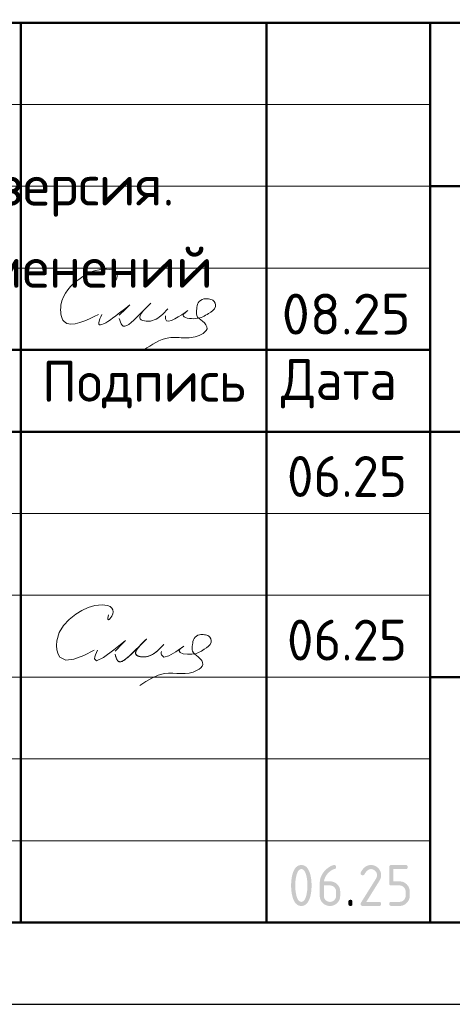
# Model space of a CAD drawing. Header units: millimetres. Extents: x 0 to 50400, y 0 to 35640.
# Tile 12 of 21: x 32391 to 35561, y 0 to 7222. Entities that reach past the tile are written whole.
import ezdxf

# ---------------------------------------------------------------- set-up
doc = ezdxf.new("R2010")
doc.units = ezdxf.units.MM
doc.layers.add('Standard', color=7, linetype='Continuous', lineweight=25)
doc.styles.add('ISOCPEUR', font='txt')

msp = doc.modelspace()

# ---------------------------------------------------------------- hatches: boundary and pattern name
at = {"layer": 'Standard', "linetype": 'Continuous', "lineweight": 25, "transparency": 33554687}
h = msp.add_hatch(color=7, dxfattribs=at)
h.paths.add_polyline_path([(34499.8, 871.5), (34499.8, 880.9), (34499.3, 889.9), (34498.8, 899), (34497.8, 907.7), (34496.8, 916.5), (34495.3, 925), (34493.9, 933.5), (34491.9, 941.7), (34490.4, 948), (34488.7, 953.4), (34487, 958.8), (34485.1, 963.5), (34483.2, 968.2), (34481.1, 972.1), (34479, 975.9), (34476.7, 979), (34474.4, 982.2), (34471.8, 984.5), (34469.3, 986.8), (34466.6, 988.4), (34463.9, 989.9), (34461, 990.7), (34458.1, 991.5), (34455, 991.5), (34451.9, 991.5), (34449, 990.7), (34446.1, 989.9), (34443.4, 988.4), (34440.8, 986.8), (34438.3, 984.5), (34435.8, 982.1), (34433.5, 979), (34431.2, 975.9), (34429.1, 972), (34427, 968.1), (34425.1, 963.4), (34423.2, 958.7), (34421.5, 953.2), (34419.8, 947.8), (34418.3, 941.5), (34416.3, 933.1), (34414.8, 924.5), (34413.2, 916), (34412.2, 907.2), (34411.2, 898.5), (34410.7, 889.5), (34410.2, 880.6), (34410.2, 871.5), (34410.2, 862.3), (34410.7, 853.3), (34411.2, 844.3), (34412.2, 835.5), (34413.2, 826.7), (34414.6, 818.2), (34416.1, 809.6), (34418.1, 801.3), (34419.6, 795.1), (34421.3, 789.7), (34423, 784.2), (34424.9, 779.6), (34426.8, 774.9), (34428.9, 771), (34431, 767.1), (34433.3, 764), (34435.6, 760.9), (34438.1, 758.6), (34440.6, 756.3), (34443.3, 754.7), (34446.1, 753.2), (34449, 752.4), (34451.9, 751.6), (34455, 751.6), (34458.1, 751.6), (34461, 752.4), (34463.9, 753.2), (34466.6, 754.7), (34469.3, 756.3), (34471.8, 758.6), (34474.4, 760.9), (34476.7, 764), (34479, 767.1), (34481.1, 771), (34483.2, 774.9), (34485.1, 779.6), (34487, 784.2), (34488.7, 789.7), (34490.4, 795.1), (34491.9, 801.3), (34493.9, 809.6), (34495.3, 818.2), (34496.8, 826.7), (34497.8, 835.5), (34498.8, 844.3), (34499.3, 853.3), (34499.8, 862.3)])
h.paths.add_polyline_path([(34529.9, 871.5), (34529.9, 864.8), (34529.6, 858.4), (34529.4, 851.9), (34529, 845.6), (34528.6, 839.4), (34528, 833.4), (34527.4, 827.3), (34526.6, 821.5), (34525.7, 815.7), (34524.7, 810.2), (34523.7, 804.6), (34522.4, 799.3), (34521.2, 793.9), (34519.8, 788.8), (34518.3, 783.7), (34516.7, 778.8), (34514.3, 771.7), (34511.5, 765.4), (34508.7, 759.1), (34505.6, 753.8), (34502.5, 748.4), (34499, 743.9), (34495.5, 739.4), (34491.6, 735.9), (34487.8, 732.3), (34483.5, 729.6), (34479.3, 726.9), (34474.7, 725.1), (34470.2, 723.3), (34465.2, 722.4), (34460.3, 721.5), (34455, 721.5), (34449.7, 721.5), (34444.7, 722.4), (34439.8, 723.3), (34435.2, 725.1), (34430.6, 726.9), (34426.4, 729.6), (34422.2, 732.2), (34418.4, 735.8), (34414.5, 739.4), (34411, 743.8), (34407.5, 748.3), (34404.4, 753.6), (34401.2, 759), (34398.5, 765.2), (34395.7, 771.5), (34393.3, 778.6), (34391.6, 783.5), (34390.2, 788.6), (34388.8, 793.7), (34387.5, 799.1), (34386.3, 804.4), (34385.3, 810), (34384.2, 815.6), (34383.4, 821.4), (34382.6, 827.2), (34382, 833.2), (34381.4, 839.3), (34380.9, 845.5), (34380.5, 851.8), (34380.3, 858.3), (34380.1, 864.8), (34380.1, 871.5), (34380.1, 878.3), (34380.3, 884.8), (34380.5, 891.3), (34380.9, 897.6), (34381.4, 903.8), (34382, 909.9), (34382.6, 915.9), (34383.4, 921.7), (34384.2, 927.5), (34385.3, 933.1), (34386.3, 938.7), (34387.5, 944), (34388.8, 949.4), (34390.2, 954.5), (34391.6, 959.6), (34393.3, 964.5), (34395.7, 971.6), (34398.5, 977.9), (34401.2, 984.1), (34404.4, 989.5), (34407.5, 994.8), (34411, 999.3), (34414.5, 1003.7), (34418.4, 1007.3), (34422.2, 1010.9), (34426.4, 1013.5), (34430.6, 1016.2), (34435.2, 1018), (34439.8, 1019.8), (34444.7, 1020.7), (34449.7, 1021.5), (34455, 1021.5), (34460.3, 1021.5), (34465.2, 1020.6), (34470.2, 1019.8), (34474.7, 1018), (34479.3, 1016.2), (34483.5, 1013.5), (34487.8, 1010.8), (34491.6, 1007.2), (34495.5, 1003.6), (34499, 999.2), (34502.5, 994.7), (34505.6, 989.3), (34508.7, 984), (34511.5, 977.7), (34514.3, 971.4), (34516.7, 964.3), (34518.3, 959.4), (34519.8, 954.3), (34521.2, 949.2), (34522.4, 943.8), (34523.7, 938.5), (34524.7, 932.9), (34525.7, 927.3), (34526.6, 921.5), (34527.4, 915.7), (34528, 909.7), (34528.6, 903.7), (34529, 897.4), (34529.4, 891.2), (34529.6, 884.7), (34529.9, 878.3)], flags=16)
h = msp.add_hatch(color=7, dxfattribs=at)
h.paths.add_polyline_path([(34620, 871.5), (34620, 796.6), (34620, 791.9), (34620.8, 787.5), (34621.6, 783.2), (34623.3, 779.2), (34624.9, 775.2), (34627.3, 771.6), (34629.8, 767.9), (34633, 764.7), (34636.3, 761.4), (34639.9, 758.9), (34643.5, 756.5), (34647.5, 754.9), (34651.5, 753.2), (34655.8, 752.4), (34660.1, 751.6), (34664.8, 751.6), (34669.5, 751.6), (34673.9, 752.4), (34678.2, 753.2), (34682.2, 754.9), (34686.1, 756.5), (34689.7, 759), (34693.4, 761.5), (34696.6, 764.8), (34699.9, 768.1), (34702.3, 771.7), (34704.7, 775.3), (34706.4, 779.3), (34708, 783.3), (34708.8, 787.6), (34709.6, 791.9), (34709.6, 796.6), (34709.6, 826.6), (34709.6, 831.3), (34708.8, 835.6), (34708, 840), (34706.4, 844), (34704.7, 848), (34702.2, 851.6), (34699.8, 855.2), (34696.5, 858.5), (34693.2, 861.7), (34689.6, 864.2), (34686, 866.6), (34682, 868.3), (34678.1, 869.9), (34673.8, 870.7), (34669.5, 871.5), (34664.8, 871.5)])
h.paths.add_polyline_path([(34694.7, 1021.5), (34696.5, 1021.5), (34698.2, 1021.3), (34699.8, 1021.1), (34701.2, 1020.6), (34702.6, 1020.1), (34703.8, 1019.4), (34705, 1018.7), (34705.9, 1017.8), (34706.8, 1016.9), (34707.5, 1015.7), (34708.2, 1014.5), (34708.7, 1013.1), (34709.2, 1011.7), (34709.4, 1010.1), (34709.6, 1008.4), (34709.6, 1006.6), (34709.6, 1003.8), (34709.2, 1001.6), (34708.7, 999.4), (34707.8, 997.7), (34706.8, 996.1), (34705.4, 995.1), (34704, 994.1), (34702.2, 993.6), (34698, 992.5), (34694, 991.1), (34689.9, 989.7), (34686, 987.9), (34682.1, 986.2), (34678.4, 984), (34674.6, 981.9), (34671, 979.4), (34667.3, 976.9), (34663.8, 974), (34660.3, 971.2), (34657, 968), (34653.6, 964.7), (34650.3, 961.1), (34647.1, 957.6), (34644, 953.6), (34639.1, 947.4), (34635.2, 941), (34631.3, 934.6), (34628.4, 928.1), (34625.6, 921.6), (34623.8, 915), (34621.9, 908.4), (34621.1, 901.6), (34664.9, 901.6), (34668.8, 901.6), (34672.6, 901.3), (34676.5, 900.9), (34680.1, 900.2), (34683.8, 899.6), (34687.2, 898.5), (34690.7, 897.5), (34694.1, 896.1), (34697.4, 894.8), (34700.6, 893.1), (34703.7, 891.4), (34706.7, 889.3), (34709.8, 887.3), (34712.6, 884.9), (34715.4, 882.5), (34718.2, 879.8), (34720.8, 877), (34723.2, 874.2), (34725.5, 871.3), (34727.6, 868.3), (34729.6, 865.2), (34731.3, 862.1), (34733, 858.9), (34734.3, 855.6), (34735.6, 852.2), (34736.7, 848.8), (34737.7, 845.3), (34738.3, 841.7), (34739, 838), (34739.3, 834.3), (34739.7, 830.5), (34739.7, 826.6), (34739.7, 796.6), (34739.7, 792.6), (34739.3, 788.9), (34739, 785.1), (34738.3, 781.5), (34737.6, 777.9), (34736.6, 774.4), (34735.6, 770.9), (34734.2, 767.6), (34732.8, 764.3), (34731.1, 761.1), (34729.4, 757.9), (34727.4, 754.9), (34725.3, 751.8), (34722.9, 749), (34720.5, 746.1), (34717.8, 743.4), (34715.1, 740.6), (34712.2, 738.3), (34709.3, 735.9), (34706.3, 733.8), (34703.2, 731.8), (34700.1, 730.1), (34696.9, 728.4), (34693.6, 727), (34690.3, 725.6), (34686.8, 724.6), (34683.4, 723.6), (34679.8, 722.9), (34676.2, 722.2), (34672.4, 721.9), (34668.7, 721.5), (34664.8, 721.5), (34660.9, 721.5), (34657.1, 721.9), (34653.4, 722.2), (34649.8, 722.9), (34646.2, 723.6), (34642.7, 724.6), (34639.2, 725.6), (34635.9, 727), (34632.6, 728.3), (34629.4, 730), (34626.2, 731.7), (34623.2, 733.7), (34620.2, 735.8), (34617.3, 738.2), (34614.5, 740.5), (34611.7, 743.2), (34609, 746), (34606.6, 748.8), (34604.3, 751.7), (34602.2, 754.7), (34600.2, 757.7), (34598.5, 760.9), (34596.8, 764), (34595.4, 767.3), (34594, 770.6), (34593, 774.1), (34592, 777.5), (34591.3, 781.1), (34590.6, 784.7), (34590.3, 788.4), (34590, 792.2), (34590, 796.1), (34590, 886.5), (34590, 892.9), (34590.5, 899.1), (34591, 905.3), (34592.1, 911.2), (34593.1, 917.2), (34594.7, 923), (34596.3, 928.7), (34598.4, 934.3), (34600.5, 939.9), (34603.1, 945.3), (34605.8, 950.7), (34609, 955.9), (34612.1, 961.1), (34615.8, 966.1), (34619.5, 971.1), (34623.7, 975.9), (34627, 979.6), (34630.4, 983), (34633.7, 986.5), (34637.2, 989.7), (34640.6, 992.8), (34644.1, 995.8), (34647.6, 998.7), (34651.2, 1001.3), (34654.8, 1004), (34658.5, 1006.3), (34662.1, 1008.7), (34665.8, 1010.8), (34669.6, 1012.9), (34673.4, 1014.7), (34677.2, 1016.6), (34681.1, 1018.1), (34683.3, 1019), (34685.2, 1019.6), (34687.2, 1020.3), (34688.9, 1020.7), (34690.6, 1021.1), (34692, 1021.3), (34693.5, 1021.5)], flags=16)
for points in [[(34964.6, 1021.5), (34968.5, 1021.5), (34972.2, 1021.2), (34976, 1020.9), (34979.6, 1020.2), (34983.2, 1019.5), (34986.7, 1018.5), (34990.1, 1017.4), (34993.4, 1016.1), (34996.7, 1014.7), (34999.9, 1013), (35003.1, 1011.3), (35006.1, 1009.2), (35009.1, 1007.2), (35012, 1004.8), (35014.9, 1002.4), (35017.6, 999.6), (35020.4, 996.9), (35022.8, 994), (35025.2, 991.1), (35027.2, 988.1), (35029.3, 985), (35031, 981.9), (35032.7, 978.7), (35034.1, 975.4), (35035.5, 972.1), (35036.5, 968.6), (35037.5, 965.2), (35038.2, 961.5), (35038.9, 957.9), (35039.2, 954.2), (35039.6, 950.4), (35039.6, 946.6), (35039.6, 941.2), (35038.7, 935.9), (35037.9, 930.5), (35036.2, 925.1), (35034.5, 919.7), (35031.9, 914.3), (35029.3, 908.8), (35025.9, 903.4), (34931.4, 751.6), (35024.6, 751.6), (35026.4, 751.6), (35028.1, 751.4), (35029.7, 751.1), (35031.1, 750.7), (35032.5, 750.2), (35033.7, 749.5), (35034.9, 748.8), (35035.8, 747.8), (35036.8, 746.9), (35037.5, 745.7), (35038.2, 744.6), (35038.6, 743.2), (35039.1, 741.7), (35039.3, 740.1), (35039.6, 738.4), (35039.6, 736.6), (35039.6, 734.7), (35039.3, 733), (35039.1, 731.4), (35038.6, 730), (35038.2, 728.6), (35037.5, 727.4), (35036.8, 726.2), (35035.8, 725.3), (35034.9, 724.4), (35033.7, 723.7), (35032.5, 723), (35031.1, 722.5), (35029.7, 722), (35028.1, 721.8), (35026.4, 721.5), (35024.6, 721.5), (34904.6, 721.5), (34902.7, 721.5), (34901.1, 721.8), (34899.5, 722), (34898.1, 722.5), (34896.7, 723), (34895.5, 723.7), (34894.3, 724.4), (34893.4, 725.3), (34892.4, 726.2), (34891.7, 727.4), (34891, 728.6), (34890.6, 730), (34890.1, 731.4), (34889.9, 733), (34889.6, 734.7), (34889.6, 736.5), (34889.6, 738.8), (34890.2, 741), (34890.9, 743.1), (34892.1, 745.2), (35002.1, 921.7), (35004, 924.7), (35005.4, 927.8), (35006.8, 930.8), (35007.7, 933.9), (35008.6, 937), (35009.1, 940.2), (35009.6, 943.3), (35009.6, 946.5), (35009.6, 951.2), (35008.8, 955.5), (35007.9, 959.8), (35006.3, 963.8), (35004.6, 967.7), (35002.2, 971.4), (34999.7, 975), (34996.4, 978.3), (34993.1, 981.6), (34989.5, 984.1), (34985.8, 986.6), (34981.9, 988.2), (34977.9, 989.8), (34973.6, 990.7), (34969.3, 991.5), (34964.6, 991.5), (34961.4, 991.5), (34958.3, 990.9), (34955.2, 990.3), (34952.1, 989.1), (34949.1, 988), (34946.1, 986.2), (34943.1, 984.4), (34940.1, 982.1), (34937.2, 979.7), (34934.3, 976.8), (34931.4, 973.8), (34928.6, 970.3), (34925.8, 966.7), (34923, 962.6), (34920.3, 958.5), (34917.6, 953.8), (34916.5, 952), (34915.2, 950.6), (34913.9, 949.2), (34912.3, 948.3), (34910.7, 947.4), (34908.8, 947), (34906.8, 946.5), (34904.6, 946.5), (34902.7, 946.5), (34901.1, 946.7), (34899.5, 947), (34898.1, 947.4), (34896.7, 947.9), (34895.5, 948.6), (34894.3, 949.3), (34893.4, 950.3), (34892.4, 951.2), (34891.7, 952.4), (34891, 953.5), (34890.6, 954.9), (34890.1, 956.3), (34889.9, 958), (34889.6, 959.6), (34889.6, 961.5), (34889.6, 963.2), (34890, 964.7), (34890.3, 966.3), (34891, 967.6), (34894.5, 974.4), (34898.2, 980.3), (34902, 986.2), (34906.1, 991.2), (34910.1, 996.3), (34914.4, 1000.5), (34918.8, 1004.7), (34923.4, 1008.1), (34928, 1011.4), (34932.8, 1014), (34937.7, 1016.5), (34942.9, 1018.2), (34948, 1019.9), (34953.5, 1020.7), (34958.9, 1021.5)], [(35099.5, 886.5), (35099.5, 1006.5), (35099.5, 1008.4), (35099.8, 1010.1), (35100, 1011.7), (35100.4, 1013.1), (35100.9, 1014.5), (35101.6, 1015.7), (35102.3, 1016.9), (35103.3, 1017.8), (35104.2, 1018.7), (35105.4, 1019.4), (35106.5, 1020.1), (35107.9, 1020.6), (35109.3, 1021.1), (35111, 1021.3), (35112.6, 1021.5), (35114.5, 1021.5), (35219.2, 1021.5), (35221.1, 1021.5), (35222.7, 1021.3), (35224.3, 1021.1), (35225.7, 1020.6), (35227.1, 1020.1), (35228.3, 1019.4), (35229.5, 1018.7), (35230.4, 1017.8), (35231.4, 1016.9), (35232.1, 1015.7), (35232.8, 1014.5), (35233.2, 1013.1), (35233.7, 1011.7), (35234, 1010), (35234.2, 1008.4), (35234.2, 1006.5), (35234.2, 1004.6), (35234, 1003), (35233.7, 1001.4), (35233.2, 999.9), (35232.8, 998.5), (35232.1, 997.4), (35231.4, 996.2), (35230.4, 995.2), (35229.5, 994.3), (35228.3, 993.6), (35227.1, 992.9), (35225.7, 992.4), (35224.3, 992), (35222.7, 991.7), (35221.1, 991.5), (35219.2, 991.5), (35129.6, 991.5), (35129.6, 901.6), (35174.4, 901.6), (35178.3, 901.6), (35182.1, 901.3), (35185.8, 900.9), (35189.4, 900.2), (35193, 899.5), (35196.4, 898.5), (35199.9, 897.5), (35203.2, 896.1), (35206.5, 894.7), (35209.7, 893), (35212.8, 891.3), (35215.9, 889.2), (35218.9, 887.1), (35221.8, 884.7), (35224.6, 882.3), (35227.4, 879.5), (35230.1, 876.8), (35232.5, 873.9), (35234.9, 871), (35236.9, 868), (35239, 864.9), (35240.7, 861.8), (35242.4, 858.6), (35243.8, 855.3), (35245.1, 852), (35246.2, 848.5), (35247.2, 845.1), (35247.9, 841.5), (35248.5, 837.9), (35248.9, 834.2), (35249.2, 830.4), (35249.2, 826.6), (35249.2, 796.6), (35249.2, 792.7), (35248.9, 788.9), (35248.5, 785.2), (35247.9, 781.6), (35247.2, 778), (35246.1, 774.5), (35245.1, 771), (35243.7, 767.7), (35242.4, 764.4), (35240.6, 761.2), (35238.9, 758.1), (35236.9, 755), (35234.8, 752), (35232.4, 749.1), (35230, 746.2), (35227.2, 743.5), (35224.5, 740.7), (35221.6, 738.3), (35218.7, 735.9), (35215.7, 733.9), (35212.7, 731.8), (35209.5, 730.1), (35206.3, 728.4), (35203, 727), (35199.7, 725.7), (35196.3, 724.6), (35192.8, 723.6), (35189.2, 722.9), (35185.7, 722.2), (35182, 721.9), (35178.2, 721.5), (35174.4, 721.5), (35114.5, 721.5), (35112.6, 721.5), (35111, 721.8), (35109.3, 722), (35107.9, 722.5), (35106.5, 723), (35105.4, 723.7), (35104.2, 724.4), (35103.3, 725.3), (35102.3, 726.2), (35101.6, 727.4), (35100.9, 728.6), (35100.5, 730), (35100, 731.4), (35099.8, 733), (35099.5, 734.7), (35099.5, 736.6), (35099.5, 738.4), (35099.8, 740.1), (35100, 741.7), (35100.4, 743.2), (35100.9, 744.6), (35101.6, 745.7), (35102.3, 746.9), (35103.3, 747.8), (35104.2, 748.8), (35105.4, 749.5), (35106.5, 750.2), (35107.9, 750.7), (35109.3, 751.1), (35111, 751.4), (35112.6, 751.6), (35114.5, 751.6), (35174.3, 751.6), (35179, 751.6), (35183.4, 752.4), (35187.7, 753.2), (35191.7, 754.9), (35195.7, 756.5), (35199.3, 758.9), (35202.9, 761.4), (35206.1, 764.7), (35209.4, 767.9), (35211.9, 771.6), (35214.3, 775.2), (35215.9, 779.2), (35217.6, 783.2), (35218.4, 787.5), (35219.2, 791.9), (35219.2, 796.6), (35219.2, 826.6), (35219.2, 831.2), (35218.4, 835.5), (35217.5, 839.9), (35215.9, 843.8), (35214.3, 847.8), (35211.8, 851.4), (35209.3, 855.1), (35206, 858.4), (35202.8, 861.7), (35199.1, 864.1), (35195.5, 866.6), (35191.5, 868.2), (35187.6, 869.9), (35183.3, 870.7), (35179, 871.5), (35174.3, 871.5), (35114.5, 871.5), (35112.6, 871.5), (35111, 871.8), (35109.3, 872), (35107.9, 872.5), (35106.5, 872.9), (35105.4, 873.6), (35104.2, 874.4), (35103.3, 875.3), (35102.3, 876.2), (35101.6, 877.4), (35100.9, 878.6), (35100.4, 880), (35100, 881.4), (35099.8, 883), (35099.5, 884.7)], [(34799.8, 751.6), (34799.8, 753.5), (34800, 755.1), (34800.3, 756.8), (34800.7, 758.2), (34801.2, 759.6), (34801.9, 760.8), (34802.6, 761.9), (34803.6, 762.9), (34804.5, 763.8), (34805.7, 764.5), (34806.8, 765.2), (34808.2, 765.7), (34809.7, 766.2), (34811.3, 766.4), (34812.9, 766.6), (34814.8, 766.6), (34816.7, 766.6), (34818.3, 766.4), (34820, 766.2), (34821.4, 765.7), (34822.8, 765.2), (34824, 764.5), (34825.2, 763.8), (34826.1, 762.9), (34827, 761.9), (34827.7, 760.8), (34828.4, 759.6), (34828.9, 758.2), (34829.4, 756.8), (34829.6, 755.1), (34829.8, 753.5), (34829.8, 751.6), (34829.8, 736.6), (34829.8, 734.7), (34829.6, 733), (34829.4, 731.4), (34828.9, 730), (34828.4, 728.6), (34827.7, 727.4), (34827, 726.2), (34826.1, 725.3), (34825.2, 724.4), (34824, 723.7), (34822.8, 723), (34821.4, 722.5), (34820, 722), (34818.3, 721.8), (34816.7, 721.5), (34814.8, 721.5), (34812.9, 721.5), (34811.3, 721.8), (34809.7, 722), (34808.2, 722.5), (34806.8, 723), (34805.7, 723.7), (34804.5, 724.4), (34803.6, 725.3), (34802.6, 726.2), (34801.9, 727.4), (34801.2, 728.6), (34800.7, 730), (34800.3, 731.4), (34800, 733), (34799.8, 734.7), (34799.8, 736.6)]]:
    msp.add_hatch(color=7, dxfattribs=at).paths.add_polyline_path(points, flags=16)

# ---------------------------------------------------------------- linework, layer by layer
at = {"layer": 'Standard', "color": 7, "linetype": 'Continuous', "lineweight": 50, "transparency": 33554687}
for p, q in [((27600, 7200), (49800, 7200)), ((32400, 600), (32400, 7200)), ((34200, 600), (34200, 7200)), ((35400, 600), (35400, 7200)), ((35400, 6000), (49800, 6000)), ((27600, 4800), (35400, 4800)), ((27600, 4800), (35400, 4800)), ((27600, 4200), (35400, 4200)), ((27600, 4200), (35400, 4200)), ((35400, 4200), (49800, 4200)), ((35400, 2400), (49800, 2400))]:
    msp.add_line(p, q, dxfattribs=at)
at = {"layer": 'Standard', "color": 7, "linetype": 'Continuous', "lineweight": 13, "transparency": 33554687}
for p, q in [((27600, 6600), (35400, 6600)), ((27600, 6000), (35400, 6000)), ((27600, 5400), (35400, 5400)), ((27600, 3600), (35400, 3600)), ((27600, 3000), (35400, 3000)), ((27600, 3000), (35400, 3000)), ((27600, 2400), (35400, 2400)), ((27600, 2400), (35400, 2400)), ((27600, 1800), (35400, 1800)), ((27600, 1200), (35400, 1200))]:
    msp.add_line(p, q, dxfattribs=at)
at = {"layer": 'Standard', "color": 7, "linetype": 'Continuous', "lineweight": 25, "transparency": 33554687}
msp.add_line((27600, 600), (49800, 600), dxfattribs=at)
msp.add_line((27600, 600), (49800, 600), dxfattribs=at)
msp.add_line((27600, 600), (49800, 600), dxfattribs=at)
msp.add_lwpolyline([(0, 0), (50400, 0), (50400, 35640), (0, 35640), (0, 0)], close=True, dxfattribs=at)
at = {"layer": 'Standard', "color": 7, "linetype": 'Continuous', "lineweight": 50, "transparency": 33554687}
msp.add_lwpolyline([(2400, 35040), (49800, 35040), (49800, 600), (2400, 600), (2400, 35040)], close=True, dxfattribs=at)
at = {"layer": 'Standard', "color": 250, "linetype": 'Continuous', "lineweight": 18, "true_color": 0x2d2d2d, "transparency": 33554687}
for points in [[(33040.4, 2856.7), (33038.6, 2844.1), (33037.5, 2832.9), (33037.9, 2824.6), (33040.4, 2820.7), (33045.4, 2822), (33052.1, 2827.6), (33059.3, 2836.1), (33065.8, 2846.1), (33072.8, 2863.1), (33074.8, 2879.3), (33072.4, 2893.9), (33065.8, 2906.1), (33052.7, 2917.1), (33035.5, 2924.1), (33015.8, 2927.8), (32995.3, 2929.2), (32941.5, 2925), (32892, 2911.2), (32846, 2889.5), (32802.5, 2861.9), (32754, 2823.6), (32711.7, 2778.7), (32679.9, 2726.4), (32662.7, 2665.8), (32660.8, 2632.1), (32663.8, 2599), (32671.8, 2569.2), (32684.9, 2545.6), (32728.1, 2523.1), (32788.3, 2531), (32859.9, 2559.1), (32937.1, 2597.2)], [(33446.1, 2639), (33445.5, 2638.3), (33444.9, 2637.6), (33444.3, 2637), (33443.6, 2636.3), (33434.6, 2626.5), (33425.5, 2616.8), (33416.1, 2607.3), (33406.5, 2598), (33400.4, 2592.6), (33394.2, 2587.3), (33387.9, 2582.1), (33381.3, 2577.2), (33375.9, 2573.4), (33370.3, 2569.8), (33364.7, 2566.5), (33358.9, 2563.3), (33353.8, 2560.7), (33348.5, 2558.3), (33343.2, 2556.2), (33337.8, 2554.2), (33332.8, 2552.7), (33327.6, 2551.3), (33322.5, 2550.1), (33317.3, 2549.2), (33312.1, 2548.5), (33306.9, 2548), (33301.8, 2547.7), (33296.6, 2547.7), (33291.3, 2547.9), (33286, 2548.3), (33280.8, 2548.9), (33275.6, 2549.7), (33271.4, 2550.6), (33267.2, 2551.6), (33263, 2552.8), (33259, 2554.3), (33256.4, 2555.4), (33253.8, 2556.6), (33251.3, 2557.9), (33249, 2559.5), (33247.5, 2560.6), (33246.1, 2561.8), (33244.9, 2563), (33243.7, 2564.4), (33242.9, 2565.6), (33242.2, 2566.8), (33241.6, 2568.1), (33241, 2569.5), (33240.6, 2571), (33240.3, 2572.5), (33240.2, 2574.1), (33240.1, 2575.6), (33240.2, 2577.8), (33240.5, 2579.9), (33240.9, 2582), (33241.5, 2584.1), (33242.5, 2587.3), (33243.8, 2590.5), (33245.2, 2593.6), (33246.8, 2596.6), (33249.7, 2601.5), (33252.9, 2606.3), (33256.2, 2610.9), (33259.7, 2615.5), (33266.2, 2623.7), (33272.9, 2631.7), (33279.9, 2639.3), (33287.2, 2646.7), (33295.5, 2654.5), (33303.8, 2662.2), (33312.1, 2670.2), (33320, 2678.9), (33320.3, 2679.2), (33320.5, 2679.4), (33320.8, 2679.6), (33321.1, 2679.7), (33321.1, 2679.7), (33321.1, 2679.7), (33321.1, 2679.7), (33321.1, 2679.7), (33321.1, 2679.7), (33321.1, 2679.7), (33321.1, 2679.7), (33321.1, 2679.7), (33321.1, 2679.7), (33321.1, 2679.7), (33321.1, 2679.7), (33321.1, 2679.7), (33321.1, 2679.7), (33321.1, 2679.7), (33321.1, 2679.7), (33321.1, 2679.7), (33321, 2679.5), (33320.9, 2679.3), (33320.7, 2679.1), (33320.5, 2679), (33305.7, 2666), (33292.2, 2652.6), (33279.4, 2638.9), (33266.7, 2625.1), (33248.4, 2606), (33229.5, 2587.3), (33210.1, 2568.9), (33190.4, 2551), (33183.5, 2544.9), (33176.6, 2539), (33169.5, 2533.3), (33162.2, 2527.8), (33158, 2524.8), (33153.6, 2522), (33149.2, 2519.4), (33144.6, 2517), (33141.7, 2515.6), (33138.7, 2514.4), (33135.7, 2513.4), (33132.7, 2512.6), (33130.6, 2512.2), (33128.5, 2511.9), (33126.3, 2511.8), (33124.2, 2511.8), (33122.5, 2512), (33120.8, 2512.3), (33119.2, 2512.7), (33117.6, 2513.2), (33116.1, 2513.9), (33114.6, 2514.7), (33113.2, 2515.6), (33111.9, 2516.6), (33110.4, 2517.9), (33109, 2519.4), (33107.7, 2521), (33106.5, 2522.6), (33104.6, 2525.6), (33102.9, 2528.6), (33101.5, 2531.8), (33100.1, 2535), (33097.2, 2543), (33094.6, 2551.1), (33092.3, 2559.2), (33090.1, 2567.4)], [(33090.1, 2567.4), (33094, 2553.5), (33098.1, 2540.4), (33102.8, 2529), (33108.3, 2520.1), (33130.3, 2512.1), (33159.9, 2526.1), (33195.4, 2555.6), (33235.1, 2594), (33268.7, 2627.1), (33298, 2656.1), (33317, 2675.3), (33320, 2678.8), (33313.9, 2673.2), (33303.8, 2663.5), (33291.2, 2650.8), (33277.5, 2636.4), (33260.3, 2616.3), (33246.9, 2596.7), (33240.3, 2579), (33243.6, 2564.6), (33250.9, 2558.2), (33261.3, 2553.4), (33273.7, 2550.1), (33286.7, 2548.2), (33317.9, 2549.3), (33346.2, 2557.3), (33371.9, 2570.8), (33395.2, 2588.1), (33408.7, 2600.1), (33421.5, 2612.7), (33433.9, 2625.7), (33446.1, 2639)], [(33592.6, 2626.6), (33580.6, 2617.6), (33570.1, 2608.7), (33562.3, 2600.4), (33558.6, 2592.7), (33566.4, 2580.1), (33589.4, 2571.5), (33620.4, 2567.1), (33652, 2567.2), (33679.2, 2571.8), (33701.8, 2580.2), (33722.5, 2591.4), (33743.5, 2604.4), (33760, 2614.7), (33775.5, 2626.1), (33787.8, 2639.4), (33794.4, 2655.3), (33794.7, 2667.8), (33791.6, 2680.5), (33785.5, 2692.1), (33776.9, 2701.1), (33769.7, 2705.3), (33761.8, 2708.1), (33753.4, 2710), (33744.8, 2711.2), (33735.7, 2712.3), (33726.7, 2712.8), (33717.7, 2712.6), (33708.8, 2711.2), (33696.8, 2707.2), (33685.6, 2700.9), (33675.8, 2692.6), (33668.3, 2682.8), (33663.6, 2672.6), (33660.8, 2661.6), (33659, 2650), (33657.6, 2637.9), (33656, 2625.1), (33654.9, 2612.6), (33655.2, 2600.7), (33657.6, 2589.9), (33664.4, 2578.2), (33674.6, 2567.9), (33686.9, 2558), (33700, 2547.5), (33713.4, 2534.7), (33724.5, 2520.8), (33731.6, 2506.4), (33732.9, 2492.4), (33728, 2480), (33718.2, 2468.7), (33705.1, 2458.6), (33690.5, 2449.9), (33661.1, 2437.2), (33631.8, 2429.7), (33602.5, 2426.3), (33572.9, 2425.7), (33542.8, 2426.8), (33512.5, 2428), (33482.4, 2428.2), (33452.9, 2425.7), (33405, 2413.5), (33359.2, 2392.9), (33314.7, 2366.6), (33270.9, 2337.5)], [(32961.1, 2597.2), (32953.8, 2579.5), (32947.1, 2562.6), (32942, 2547.5), (32939.1, 2535.1), (32954.5, 2518.3), (33005.5, 2544.4), (33080.1, 2598.9), (33166.5, 2667.8)], [(33166.5, 2667.8), (33147.4, 2648.7), (33128.3, 2629.6), (33109.2, 2610.5), (33090.1, 2591.4)], [(33429.2, 2588.1), (33428.8, 2581.6), (33428.6, 2575.3), (33428.7, 2569.4), (33429.2, 2564.1), (33446.4, 2545.5), (33483.9, 2556.2), (33534.9, 2586.5), (33592.6, 2626.6)]]:
    msp.add_lwpolyline(points, dxfattribs=at)
for points, start_tangent, end_tangent in [([(33071, 5319.2), (33071, 5283.2), (33096.5, 5308.6), (33096.5, 5368.6), (33025.9, 5391.7), (32833.2, 5324.4), (32693.3, 5128.3), (32715.5, 5008.1), (32967.8, 5059.7)], (-0.002121, -0.014264), (0.012144, 0.006193)), ([(32991.8, 5059.7), (32969.7, 4997.6), (33197.2, 5130.3)], (-0.004545, -0.010871), (0.01343, 0.010823)), ([(33120.8, 5029.9), (33139, 4982.6), (33265.8, 5056.5), (33350.6, 5141.3), (33308.2, 5098.9), (33274.3, 5027.1), (33317.4, 5010.7), (33425.9, 5050.6), (33476.8, 5101.5)], (0.003, -0.011121), (0.006762, 0.007385)), ([(33476.8, 5101.5), (33474.3, 5098.8), (33437.2, 5060.6), (33412, 5039.7), (33389.6, 5025.8), (33368.5, 5016.7), (33347.9, 5011.7), (33327.2, 5010.2), (33306.3, 5012.2), (33289.6, 5016.8), (33279.6, 5022), (33274.4, 5026.9), (33271.7, 5032), (33270.8, 5038.1), (33272.1, 5046.6), (33277.5, 5059.1), (33290.3, 5078), (33317.9, 5109.2), (33350.7, 5141.4), (33351.8, 5142.2), (33351.8, 5142.2), (33351.8, 5142.2), (33351.8, 5142.2), (33351.8, 5142.2), (33351.2, 5141.5), (33297.3, 5087.6), (33221, 5013.5), (33192.9, 4990.3), (33175.2, 4979.5), (33163.3, 4975.1), (33154.8, 4974.3), (33148.3, 4975.7), (33142.6, 4979.1), (33137.1, 4985.1), (33130.8, 4997.5), (33120.8, 5029.9)], (-0.006753, -0.007375), (-0.00255, 0.009682)), ([(33197.2, 5130.3), (33120.8, 5053.9)], (-0.007071, -0.007071), (-0.007071, -0.007071)), ([(33623.2, 5089.1), (33589.3, 5055.2), (33682.7, 5029.7), (33774.2, 5066.9), (33825.1, 5117.8), (33807.5, 5163.6), (33775.5, 5173.7), (33739.5, 5173.7), (33698.9, 5145.4), (33688.2, 5100.4), (33688.2, 5052.4), (33730.7, 5010), (33763.6, 4954.9), (33721.2, 4912.5), (33603.5, 4888.2), (33483.5, 4888.2), (33301.6, 4800)], (-0.010143, -0.007596), (-0.008643, -0.005847)), ([(33459.8, 5050.6), (33459.8, 5026.6), (33623.2, 5089.1)], (-0.000563, -0.010819), (0.013445, 0.009544))]:
    msp.add_spline(points, degree=3, dxfattribs=dict(at, start_tangent=start_tangent, end_tangent=end_tangent))

# ---------------------------------------------------------------- texts
at = {"layer": 'Standard', "color": 7, "linetype": 'Continuous', "lineweight": 18, "transparency": 33554687, "insert": (19886.4, 6158.4), "char_height": 300, "width": 13865.25, "attachment_point": 1, "line_spacing_factor": 1.204819}
msp.add_mtext('\\A1;{\\fISOCPEUR|i0|b0;\\H300.000000;\\W1.000000;\\C7;В выделенной области представлена замененная ( актуальная) версия.}\\P{\\fISOCPEUR|i0|b0;\\H300.000000;\\W1.000000;\\C7;Содержание изменения см. в листе разрешения на внесение изменений}\\P', dxfattribs=at)
at = {"layer": 'Standard', "color": 7, "linetype": 'Continuous', "lineweight": 25, "transparency": 33554687, "char_height": 300, "style": 'ISOCPEUR'}
for s, insert, width, attachment_point in [('\\A1;{\\fISOCPEUR|i0|b0;\\H300.000000;\\W1.000000;\\C7;08.25}\\P', (34783.4, 5212.5), 1070.909, 2), ('\\W0.96;Подпись', (32555.3, 4371.4), 1613.136, 7), ('\\W0.94;Дата', (34305.2, 4371.4), 1161.283, 7), ('\\W0.94;06.25', (34350.1, 3721.5), 1070.015, 7), ('\\W0.94;06.25', (34350.1, 2521.5), 1070.015, 7)]:
    msp.add_mtext(s, dxfattribs=dict(at, insert=insert, width=width, attachment_point=attachment_point))

doc.saveas('drawing.dxf')
